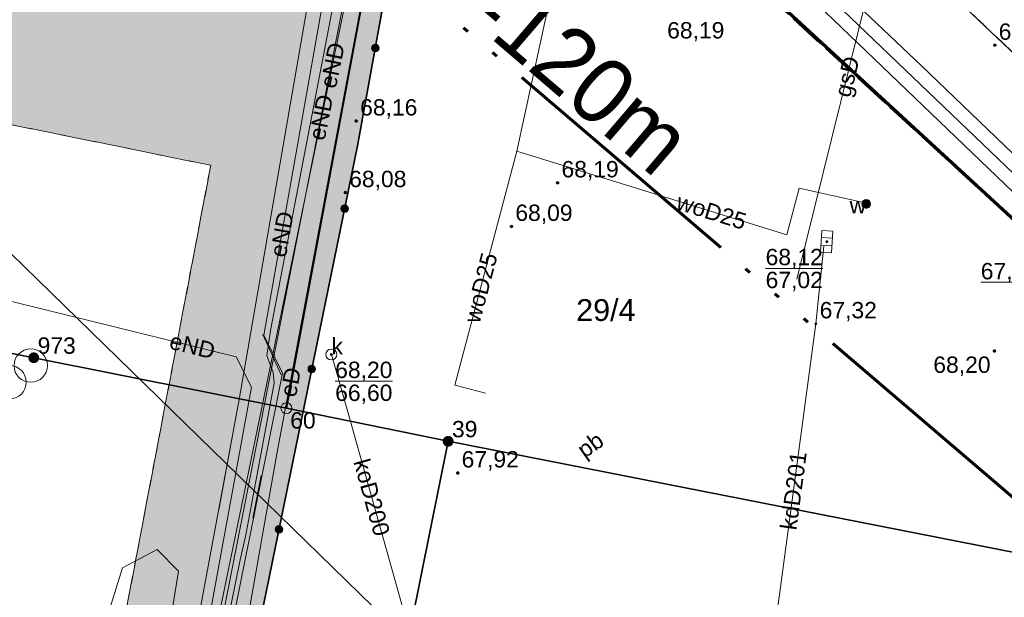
# Model space of a CAD drawing. Header units: millimetres. Extents: x 6501010 to 6502959, y 5884302 to 5886510.
# Tile 16 of 43: x 6502161 to 6502206, y 5885357 to 5885383. Entities that reach past the tile are written whole.
import ezdxf
from ezdxf.enums import TextEntityAlignment as Align

# ---------------------------------------------------------------- set-up
doc = ezdxf.new("R2010")
doc.units = ezdxf.units.MM
for name, pattern in [('ACAD_ISO02W100', [15, 12, -3]), ('ACAD_ISO06W100', [37.5, 24, -3, 0.5, -3, 0.5, -3, 0.5, -3]), ('BUUT04', [200000, 0, -100000, 0, -100000]), ('EGBO02', [5, 1.5, -1, 1.5, -1]), ('EGBU01', [2, 0.5, -0.5, 0.5, -0.5]), ('OTKJ_A05', [2, 1.5, -0.5]), ('OTKU_A05', [2, 1.5, -0.5]), ('OTSP_A05', [1.5, 1, -0.5]), ('OTZT_A05', [1.5, 1, -0.5])]:
    doc.linetypes.add(name, pattern=pattern)
for name, color, linetype, lineweight in [('!!!_elektryczne', 12, 'Continuous', 18), ('!A_granica opracowania', 12, 'Continuous', 40), ('Działki', 9, 'Continuous', 0), ('isa_V10520003E16E075_TUsr', 9, 'Continuous', 25), ('isa_V10520003E16E075_TUsr_19165818BF56C1D4', 9, 'OTKJ_A05', 25), ('Komunikacja (obszary)', 9, 'Continuous', 0), ('Obręby', 9, 'Continuous', 0), ('Ogrodzenia', 9, 'Continuous', 0), ('Pikiety', 9, 'Continuous', 0), ('Przewody ciepłownicze', 9, 'Continuous', 0), ('Przewody elektroenergetyczne', 9, 'Continuous', 0), ('Przewody gazowe', 9, 'Continuous', 0), ('Przewody kanalizacyjne', 9, 'Continuous', 0), ('Przewody wodociągowe', 9, 'Continuous', 0), ('Punkty graniczne', 9, 'Continuous', 0), ('Punkty graniczne - numery', 9, 'Continuous', 0), ('Punkty o określonej wysokości', 9, 'Continuous', 0), ('Sport i rekreacja (obszary)', 9, 'Continuous', 0), ('Urządzenia towarzyszące (linie)', 9, 'Continuous', 0), ('Urządzenia związane z siecią (punkty)', 9, 'Continuous', 0), ('Użytki gruntowe', 9, 'Continuous', 0), ('Zagospodarowanie terenu (obszary)', 9, 'Continuous', 0)]:
    doc.layers.add(name, color=color, linetype=linetype, lineweight=lineweight)
doc.styles.add('DOMYSLNA_CZCIONKA', font='arial.ttf')
doc.styles.add('GENERATED_STYLE_1', font='txt')

# ---------------------------------------------------------------- blocks, each defined once
blk = doc.blocks.new('OTRS_P05')
at = {"layer": 'isa_V10520003E16E075_TUsr', "true_color": 0x0a0909, "transparency": 33554687}
h = blk.add_hatch(color=18, dxfattribs=at)
h.dxf.hatch_style = 1
h.paths.add_polyline_path([(0.09, 0, 1), (-0.09, 0, 1)])
at = {"layer": 'isa_V10520003E16E075_TUsr', "color": 18, "true_color": 0x0a0909}
blk.add_lwpolyline([(0.09, 0, 1), (-0.09, 0, 1)], format="xyb", close=True, dxfattribs=at)
at = {"layer": 'isa_V10520003E16E075_TUsr_19165818BF56C1D4', "color": 18, "true_color": 0x0a0909}
blk.add_circle((0, 0), 0.09, dxfattribs=at)
blk = doc.blocks.new('BUBS05')
at = {"color": 18, "linetype": 'Continuous', "lineweight": 18, "true_color": 0x0a0909}
for centre in [(-3.8, 0.75), (0, 0.75), (3.8, 0.75), (-1.9, -0.75), (1.9, -0.75)]:
    blk.add_circle(centre, 1.5, dxfattribs=at)
blk = doc.blocks.new('BUBS05_SYMBOL')
at = {"color": 18, "lineweight": 18, "true_color": 0x0a0909, "xscale": 1.7, "yscale": 1.7, "zscale": 1.7}
blk.add_blockref('BUBS05', (0, 0), dxfattribs=at)
blk = doc.blocks.new('SUWW_P05')
at = {"lineweight": 18}
h = blk.add_hatch(color=5, dxfattribs=at)
h.dxf.hatch_style = 1
h.paths.add_polyline_path([(0.4, 0, 1), (-0.4, 0, 1)])
at = {"color": 5, "lineweight": 18}
blk.add_circle((0, 0), 0.4, dxfattribs=at)
blk = doc.blocks.new('SUKS_P05')
at = {"color": 36, "linetype": 'Continuous', "lineweight": 18, "true_color": 0x803300}
blk.add_circle((0, 0), 0.5, dxfattribs=at)
blk = doc.blocks.new('SUKK_P05')
at = {"color": 9, "linetype": 'Continuous', "lineweight": 18}
for p, q in [((-1, 0.5), (-1, -0.5)), ((1, 0.5), (-1, 0.5)), ((-0.35, 0.5), (-0.35, -0.5)), ((0.35, 0.5), (0.35, -0.5)), ((1, -0.5), (1, 0.5)), ((-1, -0.5), (1, -0.5))]:
    blk.add_line(p, q, dxfattribs=at)
blk = doc.blocks.new('SUPS01_05')
at = {"lineweight": 18}
h = blk.add_hatch(color=9, dxfattribs=at)
h.dxf.hatch_style = 1
h.paths.add_polyline_path([(-0.09, 0, 1), (0.09, 0, 1)])
at = {"color": 9, "lineweight": 18}
blk.add_circle((0, 0), 0.09, dxfattribs=at)
blk = doc.blocks.new('OTOO_L05')
at = {"linetype": 'BUUT04', "lineweight": 18, "true_color": 0x000000}
h = blk.add_hatch(color=18, dxfattribs=at)
h.dxf.hatch_style = 1
h.paths.add_polyline_path([(-0.58, 0, 1), (0.58, 0, 1)])
at = {"color": 18, "true_color": 0x0a0909}
blk.add_circle((0, 0), 0.58, dxfattribs=at)
blk = doc.blocks.new('EGPG_PNS05')
at = {"linetype": 'ACAD_ISO02W100', "lineweight": 50, "true_color": 0xffffff}
h = blk.add_hatch(color=7, dxfattribs=at)
h.dxf.hatch_style = 1
h.paths.add_polyline_path([(-0.5, 0, 1), (0.5, 0, 1)])
at = {"linetype": 'ACAD_ISO02W100', "lineweight": 50, "true_color": 0x000000}
h = blk.add_hatch(color=18, dxfattribs=at)
h.dxf.hatch_style = 1
h.paths.add_polyline_path([(-0.09, 0, 1), (0.09, 0, 1)])
blk = doc.blocks.new('EGPG_PS05')
at = {"color": 18, "linetype": 'Continuous', "lineweight": 18, "true_color": 0x000000}
blk.add_circle((0, 0), 0.5, dxfattribs=at)

msp = doc.modelspace()

# ---------------------------------------------------------------- hatches: boundary and pattern name
at = {"layer": 'Zagospodarowanie terenu (obszary)'}
h = msp.add_hatch(dxfattribs=at)
h.set_pattern_fill('OTZT', color=256, scale=0.2, style=0, pattern_type=0)
h.set_pattern_definition([(90, (6502125.917, 5885328.0744), (-2, 1e-16), [0.3, -1.7]), (90, (6502126.117, 5885328.0744), (-2, 1e-16), [0.3, -1.7]), (90, (6502126.917, 5885326.9244), (-2, 1e-16), [0.3, -1.7]), (90, (6502127.117, 5885326.9244), (-2, 1e-16), [0.3, -1.7])])
h.paths.add_polyline_path([(6502133.167, 5885332.502), (6502133.044, 5885329.899), (6502133.087, 5885329.89), (6502147.109, 5885326.924), (6502150.661, 5885344.937), (6502154.867, 5885344.122), (6502155.07, 5885344.082), (6502157.851, 5885343.543), (6502166.594, 5885341.848), (6502169.629, 5885342.692), (6502171.564, 5885352.159), (6502176.756, 5885377.564), (6502178.856, 5885388.964), (6502178.918, 5885389.467), (6502180.41, 5885396.68), (6502163.5, 5885413.72), (6502142.19, 5885417.33), (6502141.56, 5885417.416), (6502138.179, 5885400.705), (6502132.697, 5885373.685), (6502125.817, 5885341.046), (6502130.608, 5885340.068), (6502130.777, 5885340.891), (6502135.753, 5885339.876), (6502134.205, 5885332.29)], flags=0)
h.paths.add_polyline_path([(6502154.351, 5885379.87), (6502170.037, 5885376.675), (6502165.773, 5885354.225), (6502149.222, 5885358.147)], flags=0)

# ---------------------------------------------------------------- linework, layer by layer
at = {"layer": '!!!_elektryczne', "color": 6, "linetype": 'ACAD_ISO06W100', "lineweight": 60, "ltscale": 0.5, "flags": 128}
msp.add_lwpolyline([(6502141.54, 5885417.271), (6502215.734, 5885353.783), (6502217.275, 5885350.379), (6502214.38, 5885335.861), (6502218.41, 5885334.169)], dxfattribs=at)
at = {"layer": '!A_granica opracowania', "lineweight": 70, "flags": 128}
msp.add_lwpolyline([(6502135.64, 5885439.81), (6502156.38, 5885420.69), (6502179.76, 5885399.13), (6502243.42, 5885340.46), (6502270.88, 5885317.06), (6502239.07, 5885168.58), (6502207.7, 5885174.93), (6502176.42, 5885181.26), (6502145.37, 5885187.54), (6502088.97, 5885198.96), (6502114.4, 5885324.63), (6502121.68, 5885360.58), (6502124.66, 5885375.29), (6502122.226, 5885375.8), (6502135.64, 5885439.81)], dxfattribs=at)
at = {"layer": 'Działki', "color": 9, "linetype": 'Continuous', "lineweight": 25, "flags": 128}
for points in [[(6502156.38, 5885420.69), (6502146.34, 5885370.96), (6502161.93, 5885367.85), (6502173.5, 5885365.54), (6502179.76, 5885399.13), (6502156.38, 5885420.69)], [(6502182.18, 5885412.1), (6502181.08, 5885406.17), (6502237.46, 5885352.79), (6502245.75, 5885351.28), (6502182.18, 5885412.1)], [(6502181.08, 5885406.17), (6502179.76, 5885399.13), (6502227.84, 5885354.82), (6502237.46, 5885352.79), (6502181.08, 5885406.17)], [(6502179.76, 5885399.13), (6502173.5, 5885365.54), (6502180.91, 5885364.02), (6502213.29, 5885357.66), (6502227.84, 5885354.82), (6502179.76, 5885399.13)]]:
    msp.add_lwpolyline(points, close=True, dxfattribs=at)
at = {"layer": 'Działki', "linetype": 'Continuous', "lineweight": 25, "flags": 128}
for points in [[(6502092.52, 5885216.53), (6502088.97, 5885198.96), (6502126.22, 5885191.42), (6502145.37, 5885187.54), (6502180.91, 5885364.02), (6502173.5, 5885365.54), (6502161.93, 5885367.85), (6502146.34, 5885370.96), (6502124.66, 5885375.29), (6502121.68, 5885360.58), (6502118.04, 5885342.62), (6502114.4, 5885324.63), (6502107.11, 5885288.6), (6502105.919, 5885282.72), (6502099.81, 5885252.56), (6502092.52, 5885216.53)], [(6502180.91, 5885364.02), (6502145.37, 5885187.54), (6502174.26, 5885181.7), (6502176.42, 5885181.26), (6502213.29, 5885357.66), (6502180.91, 5885364.02)]]:
    msp.add_lwpolyline(points, close=True, dxfattribs=at)
at = {"layer": 'Komunikacja (obszary)', "linetype": 'OTKJ_A05', "lineweight": 18, "flags": 128}
msp.add_lwpolyline([(6502195.771, 5885394.079), (6502194.117, 5885385.765), (6502225.044, 5885357.397), (6502229.34, 5885359.54), (6502229.613, 5885359.631), (6502230.463, 5885359.914), (6502231.174, 5885360.159), (6502231.206, 5885360.162), (6502231.32, 5885360.2), (6502233.01, 5885360.47), (6502237.9, 5885359.36), (6502233.72, 5885363.36), (6502219.72, 5885376.603), (6502217.52, 5885378.68), (6502215.07, 5885380.95), (6502211.212, 5885384.642), (6502210.89, 5885384.946), (6502205.246, 5885390.279), (6502200.546, 5885394.745), (6502196.612, 5885398.442), (6502196.163, 5885396.009), (6502195.771, 5885394.079)], close=True, dxfattribs=at)
at = {"layer": 'Komunikacja (obszary)', "linetype": 'OTKU_A05', "lineweight": 18, "flags": 128}
msp.add_lwpolyline([(6502204.663, 5885344.627), (6502207.69, 5885344.7), (6502207.739, 5885344.893), (6502207.777, 5885345.041), (6502207.849, 5885345.319), (6502207.921, 5885345.602), (6502208.03, 5885346.025), (6502208.113, 5885346.352), (6502208.216, 5885346.754), (6502208.3, 5885347.08), (6502208.781, 5885347.457), (6502209.099, 5885347.707), (6502209.375, 5885347.923), (6502209.679, 5885348.162), (6502209.973, 5885348.393), (6502210.336, 5885348.678), (6502210.611, 5885348.893), (6502210.993, 5885349.193), (6502211.381, 5885349.497), (6502212.092, 5885350.055), (6502213.913, 5885351.484), (6502215.17, 5885352.47), (6502225.044, 5885357.397), (6502194.12, 5885385.77), (6502178.86, 5885388.96), (6502176.756, 5885377.564), (6502171.564, 5885352.159), (6502174.78, 5885352.09), (6502180.73, 5885350.68), (6502186.529, 5885349.76), (6502186.72, 5885350.73), (6502205.16, 5885347.02), (6502204.663, 5885344.627)], close=True, dxfattribs=at)
at = {"layer": 'Obręby', "linetype": 'EGBO02', "lineweight": 35, "flags": 128}
for points in [[(6502048.3, 5885975.31), (6502042.71, 5885972.32), (6502037.9, 5885969.74), (6502025.07, 5885962.91), (6502022.81, 5885961.63), (6502018.11, 5885959.13), (6501983.57, 5885940.7), (6501982.25, 5885939.99), (6501944.39, 5885913.2), (6501934.97, 5885905.58), (6501930.93, 5885902.32), (6501922.33, 5885893.41), (6501921.17, 5885892.21), (6501911.76, 5885882.47), (6501893.56, 5885857.42), (6501883.67, 5885843.8), (6501869, 5885823.61), (6501863.08, 5885815.46), (6501845.29, 5885790.96), (6501845.46, 5885780.88), (6501836.9, 5885774.23), (6501817.75, 5885759.34), (6501815.33, 5885756.26), (6501807.06, 5885756.87), (6501814.44, 5885750.3), (6501818.88, 5885746.18), (6501823.15, 5885742.19), (6501846.74, 5885720.11), (6501854.72, 5885712.74), (6501877.84, 5885691.38), (6501900.99, 5885670.04), (6501914.66, 5885657.4), (6501922.32, 5885650.32), (6501952.13, 5885622.8), (6501955.24, 5885619.93), (6501959.54, 5885615.96), (6501961.2, 5885625.19), (6501967.7, 5885618.91), (6501966.02, 5885609.79), (6501963.96, 5885598.61), (6501967.89, 5885600.97), (6501973.13, 5885601.17), (6501977.74, 5885598.67), (6501999.71, 5885577.86), (6502019.22, 5885559.39), (6502029.25, 5885549.9), (6502054.71, 5885525.8), (6502082.78, 5885499.23), (6502110.82, 5885472.68), (6502137.27, 5885447.64), (6502157.87, 5885428.14), (6502181.08, 5885406.17), (6502237.46, 5885352.79), (6502244.62, 5885346.01), (6502272.11, 5885322.85), (6502302.42, 5885297.31), (6502335.09, 5885272.09), (6502349.93, 5885260.64), (6502365.75, 5885248.43), (6502366.61, 5885252.86), (6502367.65, 5885267.77), (6502370.27, 5885281.19), (6502371.76, 5885288.88), (6502372.26, 5885291.41), (6502378.22, 5885322.01), (6502440.17, 5885410.97), (6502443.76, 5885416.11), (6502445.75, 5885418.96), (6502449.29, 5885424.05), (6502453.51, 5885445.2), (6502460.28, 5885479.15), (6502464.42, 5885499.86), (6502467.55, 5885515.55), (6502468.55, 5885520.57), (6502471.034, 5885533.02), (6502473.45, 5885545.12), (6502475.2, 5885553.9), (6502476.2, 5885558.87), (6502479.34, 5885574.6), (6502483.44, 5885595.61), (6502485.73, 5885606.65), (6502490.37, 5885629.91), (6502493.51, 5885645.62), (6502499.77, 5885677), (6502449.27, 5885686.77), (6502445.42, 5885687.88), (6502421.88, 5885694.69), (6502417.76, 5885691.14), (6502398.65, 5885673.77), (6502396.59, 5885674.3), (6502342.54, 5885688.2), (6502338.2, 5885689.32), (6502338.15, 5885688.04), (6502338.14, 5885687.79), (6502331.21, 5885680.52), (6502308.76, 5885696.29), (6502308.08, 5885696.78), (6502307.49, 5885697.19), (6502279.77, 5885716.66), (6502276.24, 5885721.62), (6502297.53, 5885790.62), (6502293.72, 5885792.23), (6502288.24, 5885794.29), (6502283.08, 5885796.23), (6502268.99, 5885802.68), (6502255.45, 5885809.82), (6502246.59, 5885814.79), (6502242.36, 5885817.44), (6502238.05, 5885820.15), (6502234.09, 5885823.17), (6502214.12, 5885838.36), (6502206.09, 5885844.2), (6502201.95, 5885847.54), (6502199.15, 5885846.99), (6502193.96, 5885845.98), (6502182.08, 5885843.66), (6502173.86, 5885842.06), (6502171.21, 5885844.5), (6502155.01, 5885859.46), (6502153.57, 5885860.79), (6502150.64, 5885863.5), (6502149.19, 5885886.42), (6502148.87, 5885891.44), (6502142.95, 5885896.36), (6502115.19, 5885919.4), (6502098.37, 5885933.36), (6502095.02, 5885936.15), (6502082.72, 5885946.35), (6502056.86, 5885968.01), (6502048.3, 5885975.31)], [(6501961.2, 5885625.19), (6501959.54, 5885615.96), (6501955.24, 5885619.93), (6501952.13, 5885622.8), (6501953.85, 5885613.27), (6501949.1, 5885590.48), (6501944.96, 5885570.65), (6501941.69, 5885554.99), (6501937.56, 5885535.15), (6501935.11, 5885523.41), (6501932.8, 5885512.35), (6501928.55, 5885488.69), (6501926.42, 5885476.83), (6501924.83, 5885467.99), (6501922.53, 5885455.2), (6501922, 5885452.24), (6501918.28, 5885431.5), (6501914.02, 5885407.8), (6501909.91, 5885384.9), (6501906.32, 5885364.93), (6501905.79, 5885361.98), (6501904.02, 5885352.14), (6501903.49, 5885349.19), (6501899.91, 5885329.23), (6501895.81, 5885306.38), (6501891.55, 5885282.67), (6501887.84, 5885261.96), (6501887.31, 5885259.01), (6501885.54, 5885249.18), (6501885.01, 5885246.23), (6501881.47, 5885226.55), (6501877.41, 5885203.91), (6501872.26, 5885175.25), (6501870.29, 5885164.29), (6501876.28, 5885159.51), (6501864.89, 5885096.81), (6501863.37, 5885088.46), (6501859.13, 5885065.15), (6501851.01, 5885020.5), (6501858.47, 5885019.14), (6501859.77, 5885018.9), (6501865.95, 5885017.77), (6501870.41, 5885016.97), (6501895.23, 5885012.45), (6501912.27, 5885009.34), (6501919.97, 5885007.94), (6501931.97, 5885005.91), (6501955.79, 5885001.77), (6501957.2, 5885001.52), (6501982.39, 5884997.13), (6502003.15, 5884993.52), (6502007.92, 5884992.69), (6502045.88, 5884986.08), (6502058.82, 5884983.83), (6502083.3, 5884979.36), (6502102.71, 5884975.82), (6502130.25, 5884970.87), (6502132.37, 5884970.41), (6502162.37, 5884964.94), (6502169.54, 5884963.63), (6502194.23, 5884959.25), (6502198.07, 5884958.58), (6502203, 5884957.71), (6502223.05, 5884954.16), (6502230.12, 5884952.91), (6502266.26, 5884946.52), (6502281.55, 5884943.78), (6502283.74, 5884943.4), (6502297.4, 5884941.04), (6502305.91, 5884939.57), (6502329.24, 5884935.51), (6502353.45, 5884931.33), (6502386.59, 5884925.57), (6502393.69, 5884924.34), (6502397.19, 5884923.73), (6502455.86, 5884913.29), (6502482.4, 5884908.54), (6502508.96, 5884903.8), (6502510.35, 5884910.67), (6502518.32, 5884949.88), (6502522.01, 5884968.01), (6502523.8, 5884976.83), (6502524.94, 5884982.46), (6502526.05, 5884987.96), (6502527.17, 5884993.48), (6502527.77, 5884996.4), (6502529.58, 5885005.3), (6502530.12, 5885007.97), (6502532.35, 5885018.92), (6502532.79, 5885021.1), (6502538.33, 5885048.34), (6502539.47, 5885053.99), (6502539.82, 5885055.7), (6502541.22, 5885062.57), (6502550.08, 5885106.24), (6502546.2, 5885109.23), (6502534.65, 5885118.15), (6502524.37, 5885126.1), (6502504.89, 5885141.12), (6502502.61, 5885142.95), (6502500.13, 5885144.82), (6502494.21, 5885149.37), (6502491.84, 5885151.2), (6502488.35, 5885153.9), (6502479.61, 5885160.64), (6502468.95, 5885168.86), (6502460.81, 5885175.14), (6502452.5, 5885181.55), (6502448.56, 5885184.59), (6502447.16, 5885185.67), (6502431.72, 5885197.57), (6502407.78, 5885216.02), (6502386.58, 5885232.37), (6502365.75, 5885248.43), (6502349.93, 5885260.64), (6502335.09, 5885272.09), (6502302.42, 5885297.31), (6502272.11, 5885322.85), (6502244.62, 5885346.01), (6502237.46, 5885352.79), (6502181.08, 5885406.17), (6502157.87, 5885428.14), (6502137.27, 5885447.64), (6502110.82, 5885472.68), (6502082.78, 5885499.23), (6502054.71, 5885525.8), (6502029.25, 5885549.9), (6502019.22, 5885559.39), (6501999.71, 5885577.86), (6501977.74, 5885598.67), (6501973.13, 5885601.17), (6501967.89, 5885600.97), (6501963.96, 5885598.61), (6501966.02, 5885609.79), (6501967.7, 5885618.91), (6501961.2, 5885625.19)]]:
    msp.add_lwpolyline(points, close=True, dxfattribs=at)
at = {"layer": 'Ogrodzenia', "linetype": 'Continuous', "lineweight": 35, "flags": 128}
msp.add_lwpolyline([(6502173.22, 5885343.424), (6502172.796, 5885341.899), (6502169.629, 5885342.692), (6502176.756, 5885377.564), (6502178.918, 5885389.467)], dxfattribs=at)
at = {"layer": 'Przewody ciepłownicze', "linetype": 'Continuous', "lineweight": 18, "flags": 128}
msp.add_lwpolyline([(6502285.01, 5885308.16), (6502267.86, 5885321.88), (6502265.66, 5885319.12), (6502263.26, 5885320.99), (6502265.27, 5885323.65), (6502241.16, 5885345.54), (6502240.72, 5885346.01), (6502234.98, 5885351.01), (6502226.13, 5885358.42), (6502212.58, 5885370.62), (6502210.21, 5885368.18), (6502207.93, 5885370.29), (6502210.36, 5885372.89), (6502193.31, 5885389.24), (6502191.32, 5885391.15), (6502172.29, 5885409.56), (6502169.85, 5885407.08), (6502167.43, 5885409.36), (6502169.93, 5885412.06), (6502161.27, 5885420.46), (6502147.98, 5885433.31), (6502147.25, 5885434.21)], dxfattribs=at)
at = {"layer": 'Przewody elektroenergetyczne', "linetype": 'Continuous', "lineweight": 18, "flags": 128}
for points in [[(6502104.49, 5885443.77), (6502108.62, 5885465.43), (6502109.28, 5885465.5), (6502136.11, 5885440.32), (6502139.06, 5885437.61), (6502148.54, 5885428.72), (6502150.92, 5885427.76), (6502152.94, 5885425.89), (6502154.43, 5885423.3), (6502166.67, 5885412.22), (6502165.19, 5885409.43), (6502176.79, 5885397.45), (6502171.34, 5885365.94), (6502169.16, 5885354.19), (6502175.2, 5885352.1), (6502180.94, 5885350.89), (6502179.39, 5885343.86), (6502179.23, 5885344.4)], [(6502180.36, 5885350.18), (6502179.96, 5885350.45), (6502169.83, 5885353.19), (6502177.26, 5885389.3), (6502178.81, 5885396.82), (6502182.65, 5885406.91), (6502175.35, 5885412.23)], [(6502176.43, 5885402.27), (6502178.73, 5885403.89), (6502181.39, 5885410.99), (6502181.17, 5885409.85), (6502170.47, 5885355.4), (6502169.78, 5885354.31), (6502169.31, 5885353.58), (6502168.6, 5885353.72), (6502168.03, 5885354.76), (6502168.56, 5885358.07), (6502167.58, 5885359.06), (6502165.99, 5885358.22), (6502163.53, 5885350.32)], [(6502177.4, 5885396.78), (6502172.47, 5885368.89), (6502173.32, 5885367.14), (6502170.08, 5885350.96)], [(6502178.82, 5885394.16), (6502173.07, 5885363.44), (6502171.12, 5885352.46), (6502173.81, 5885351.99), (6502177.69, 5885350.56), (6502180.62, 5885349.06), (6502186.173, 5885347.948)], [(6502176.92, 5885390.7), (6502172.77, 5885369.1), (6502172.6, 5885367.96), (6502172.9, 5885367.18), (6502172.94, 5885366.69), (6502171.64, 5885359.73), (6502171.39, 5885358.58), (6502170.37, 5885353.62), (6502169.93, 5885352.08), (6502170.14, 5885351.91), (6502171.14, 5885351.66), (6502175.62, 5885350.66), (6502179.68, 5885349.36), (6502180.05, 5885349.13), (6502179.21, 5885344.88), (6502179.23, 5885344.4)], [(6502169.78, 5885354.31), (6502169.67, 5885354.31), (6502171.9, 5885366.5), (6502171.2, 5885367.9), (6502153.36, 5885372.29)]]:
    msp.add_lwpolyline(points, dxfattribs=at)
at = {"layer": 'Przewody gazowe', "linetype": 'Continuous', "lineweight": 18, "flags": 128}
msp.add_lwpolyline([(6502196.88, 5885371.46), (6502200.88, 5885387.63), (6502201.24, 5885388.03), (6502202.82, 5885389.76), (6502202.98, 5885389.94), (6502203.49, 5885390.5)], dxfattribs=at)
at = {"layer": 'Przewody kanalizacyjne', "linetype": 'Continuous', "lineweight": 18, "flags": 128}
for points in [[(6502112.69, 5885385.67), (6502112.78, 5885385.65), (6502131.26, 5885381.6), (6502155.08, 5885377.71), (6502157.17, 5885376.23), (6502179.32, 5885354.63), (6502234.54, 5885347.92), (6502234.683, 5885348.015), (6502255, 5885361.48)], [(6502195.19, 5885350.28), (6502197.75, 5885369.41), (6502198.11, 5885372.97)], [(6502179.32, 5885354.63), (6502176.26, 5885365.58), (6502175.56, 5885368)]]:
    msp.add_lwpolyline(points, dxfattribs=at)
at = {"layer": 'Przewody wodociągowe', "linetype": 'Continuous', "lineweight": 18, "flags": 128}
for points in [[(6502201.76, 5885414.22), (6502186.37, 5885399.14), (6502185.98, 5885398.89), (6502185.72, 5885398.51), (6502184.78, 5885397.59), (6502187.22, 5885391.92), (6502184.06, 5885377.32)], [(6502184.06, 5885377.32), (6502181.22, 5885366.6), (6502182.62, 5885366.22)], [(6502200.07, 5885374.93), (6502196.99, 5885375.62), (6502196.42, 5885373.48), (6502184.06, 5885377.32)]]:
    msp.add_lwpolyline(points, dxfattribs=at)
at = {"layer": 'Punkty graniczne - numery'}
for p in [(6502161.93, 5885367.85), (6502173.5, 5885365.54), (6502180.91, 5885364.02)]:
    msp.add_point(p, dxfattribs=at)
at = {"layer": 'Punkty o określonej wysokości', "linetype": 'Continuous', "lineweight": 0, "flags": 128}
for points in [[(6502195.45, 5885371.943), (6502198.072, 5885371.943)], [(6502205.305, 5885371.32), (6502207.927, 5885371.32), (6502207.927, 5885370.288)], [(6502175.736, 5885366.77), (6502178.358, 5885366.77)]]:
    msp.add_lwpolyline(points, dxfattribs=at)
at = {"layer": 'Sport i rekreacja (obszary)', "linetype": 'OTSP_A05', "lineweight": 18, "flags": 128}
msp.add_lwpolyline([(6502154.351, 5885379.87), (6502149.222, 5885358.147), (6502165.773, 5885354.225), (6502170.037, 5885376.675), (6502154.351, 5885379.87)], close=True, dxfattribs=at)
at = {"layer": 'Urządzenia towarzyszące (linie)', "linetype": 'Continuous', "lineweight": 18, "flags": 128}
for points in [[(6502098.38, 5885482.93), (6502116.22, 5885465.5), (6502125.09, 5885456.88), (6502123.37, 5885455), (6502124.42, 5885453.93), (6502125.86, 5885455.33), (6502147.24, 5885435.01), (6502149.42, 5885432.83), (6502170.87, 5885412.18), (6502168.33, 5885409.49), (6502169.77, 5885408.05), (6502172.18, 5885410.59), (6502193.79, 5885389.59), (6502202.59, 5885381.24), (6502211.32, 5885372.84), (6502208.92, 5885370.26), (6502210.2, 5885369.14), (6502212.42, 5885371.49), (6502223.09, 5885361.78), (6502234.95, 5885351.7)], [(6502147.53, 5885432.79), (6502160.72, 5885420.03), (6502168.99, 5885411.96), (6502166.52, 5885409.23), (6502169.93, 5885406.11), (6502172.4, 5885408.54), (6502188.84, 5885392.7), (6502209.4, 5885372.94), (6502206.94, 5885370.31), (6502210.22, 5885367.23), (6502212.74, 5885369.74), (6502229.17, 5885355.05), (6502234.95, 5885350.31)], [(6502171.64, 5885359.73), (6502172.94, 5885366.69), (6502172.9, 5885367.18), (6502172.6, 5885367.96), (6502172.77, 5885369.1)], [(6502173.26, 5885367.06), (6502172.42, 5885368.92)], [(6502171.2, 5885365.21), (6502170.4, 5885360.88)], [(6502172.35, 5885362.45), (6502171.96, 5885360.49)], [(6502171.99, 5885360.48), (6502172.38, 5885362.44)]]:
    msp.add_lwpolyline(points, dxfattribs=at)
at = {"layer": 'Użytki gruntowe', "linetype": 'EGBU01', "lineweight": 18, "flags": 128}
for points in [[(6501807.06, 5885756.87), (6501814.44, 5885750.3), (6501818.88, 5885746.18), (6501823.15, 5885742.19), (6501846.74, 5885720.11), (6501854.72, 5885712.74), (6501877.84, 5885691.38), (6501900.99, 5885670.04), (6501914.66, 5885657.4), (6501922.32, 5885650.32), (6501952.13, 5885622.8), (6501955.24, 5885619.93), (6501959.54, 5885615.96), (6501961.2, 5885625.19), (6501967.7, 5885618.91), (6501966.02, 5885609.79), (6501963.96, 5885598.61), (6501967.89, 5885600.97), (6501973.13, 5885601.17), (6501977.74, 5885598.67), (6501979.34, 5885597.7), (6501999.92, 5885577.99), (6502012.43, 5885566.29), (6502019.39, 5885559.52), (6502029.31, 5885550.23), (6502029.25, 5885549.9), (6502054.71, 5885525.8), (6502082.78, 5885499.23), (6502110.82, 5885472.68), (6502137.27, 5885447.64), (6502157.87, 5885428.14), (6502181.08, 5885406.17), (6502237.46, 5885352.79), (6502244.62, 5885346.01), (6502272.11, 5885322.85), (6502302.42, 5885297.31), (6502335.09, 5885272.09), (6502349.93, 5885260.64), (6502365.75, 5885248.43), (6502366.61, 5885252.86), (6502367.65, 5885267.77), (6502370.27, 5885281.19), (6502366.53, 5885284.03), (6502321.05, 5885318.59), (6502306.03, 5885330.01), (6502307.23, 5885331.44), (6502296.12, 5885340.64), (6502291.43, 5885344.53), (6502319.35, 5885385.07), (6502333.79, 5885407.89), (6502347.83, 5885433.27), (6502352.33, 5885442.07), (6502361.94, 5885460.86), (6502376.83, 5885497.7), (6502386.23, 5885514.18), (6502386.97, 5885516.27), (6502388.08, 5885519.4), (6502314.77, 5885553.13), (6502341.08, 5885610.3), (6502410.31, 5885598.27), (6502413.86, 5885611.19), (6502358.36, 5885620.49), (6502361.13, 5885635.5), (6502339.05, 5885637.79), (6502331.43, 5885620.42), (6502324.27, 5885621.66), (6502296.59, 5885561.5), (6502242.29, 5885586.48), (6502238.08, 5885582.03), (6502294.17, 5885556.01), (6502264.91, 5885492.61), (6502238.96, 5885499.62), (6502217.54, 5885477.38), (6502224.83, 5885470.53), (6502242.07, 5885488.42), (6502275.61, 5885479.36), (6502337.13, 5885451.05), (6502334.18, 5885445.34), (6502324.92, 5885427.71), (6502313.29, 5885407.62), (6502304.99, 5885395.25), (6502303.43, 5885392.94), (6502289.8, 5885372.59), (6502277.6, 5885355.97), (6502247.58, 5885380.7), (6502229.7, 5885398.01), (6502210.29, 5885416.49), (6502187.3, 5885438.49), (6502183.98, 5885441.66), (6502188.72, 5885446.41), (6502209.4, 5885467.14), (6502195.19, 5885480.57), (6502172.19, 5885502.31), (6502169.18, 5885505.14), (6502167.05, 5885507.17), (6502125.12, 5885546.81), (6502097.84, 5885572.6), (6502069.1, 5885599.76), (6502067, 5885601.75), (6502063.87, 5885604.7), (6502066.81, 5885607.82), (6502043.66, 5885629.27), (6502029.39, 5885642.47), (6502029.32, 5885642.4), (6502013.08, 5885657.53), (6502012.88, 5885657.72), (6502012.95, 5885657.79), (6501980.25, 5885688.2), (6501980.11, 5885688.33), (6501981.43, 5885695.75), (6501985.38, 5885717.88), (6501988.93, 5885737.82), (6502003.38, 5885823.01), (6502017.43, 5885902.92), (6502017.57, 5885903.72), (6502018.44, 5885908.4), (6502020.84, 5885921.43), (6502020.27, 5885921.52), (6502025.07, 5885962.91), (6502022.81, 5885961.63), (6502018.11, 5885959.13), (6502014.54, 5885935.06), (6502010.78, 5885909.73), (6502006.25, 5885878.39), (6502004.32, 5885865.02), (6502003.2, 5885857.24), (6502000.22, 5885837.27), (6502000.09, 5885836.53), (6501999.16, 5885831.21), (6501996.47, 5885815.8), (6501995.31, 5885809.21), (6501993.15, 5885796.95), (6501991.48, 5885787.48), (6501987.88, 5885767.76), (6501987.73, 5885766.97), (6501985.26, 5885753.83), (6501984.51, 5885749.83), (6501979.27, 5885721.95), (6501976.33, 5885706.28), (6501974.06, 5885694.18), (6501970.61, 5885675.71), (6501966.76, 5885655.08), (6501940.54, 5885672.15), (6501919.28, 5885686), (6501915.71, 5885688.32), (6501909.96, 5885693.55), (6501903.93, 5885701.72), (6501909.62, 5885722.84), (6501923.28, 5885773.57), (6501930.34, 5885799.77), (6501927.83, 5885802.09), (6501926.36, 5885800.51), (6501920.02, 5885776.58), (6501901.16, 5885705.47), (6501885.03, 5885727.3), (6501881.97, 5885731.44), (6501872.86, 5885743.77), (6501845.46, 5885780.88), (6501836.9, 5885774.23), (6501817.75, 5885759.34), (6501815.33, 5885756.26), (6501807.06, 5885756.87)], [(6502247.8, 5885166.81), (6502245.96, 5885159.09), (6502209.54, 5885166.61), (6502176.72, 5885122.53), (6502164.67, 5885124.98), (6502132.37, 5884970.41), (6502150.902, 5884967.031), (6502162.37, 5884964.94), (6502169.54, 5884963.63), (6502194.23, 5884959.25), (6502198.07, 5884958.58), (6502203, 5884957.71), (6502223.05, 5884954.16), (6502239.98, 5885023.48), (6502252.33, 5885074.38), (6502265.25, 5885127.76), (6502269.28, 5885144.27), (6502275.21, 5885176.97), (6502277.6, 5885190.58), (6502280.62, 5885206.89), (6502273.94, 5885211.96), (6502289.2, 5885295.53), (6502292.24, 5885299.59), (6502301.34, 5885292.12), (6502315.925, 5885281.242), (6502334.15, 5885267.65), (6502341.971, 5885261.779), (6502348.99, 5885256.51), (6502349.93, 5885260.64), (6502335.09, 5885272.09), (6502302.42, 5885297.31), (6502272.11, 5885322.85), (6502244.62, 5885346.01), (6502237.46, 5885352.79), (6502181.08, 5885406.17), (6502157.87, 5885428.14), (6502137.27, 5885447.64), (6502110.82, 5885472.68), (6502082.78, 5885499.23), (6502054.71, 5885525.8), (6502053.26, 5885517.94), (6502081.3, 5885491.35), (6502109.24, 5885464.85), (6502135.64, 5885439.81), (6502156.38, 5885420.69), (6502179.76, 5885399.13), (6502227.84, 5885354.82), (6502243.42, 5885340.46), (6502262.18, 5885324.12), (6502270.88, 5885317.06), (6502278.63, 5885310.76), (6502247.8, 5885166.81)], [(6502092.52, 5885216.53), (6502088.97, 5885198.96), (6502126.22, 5885191.42), (6502145.37, 5885187.54), (6502174.26, 5885181.7), (6502167.45, 5885144.53), (6502165.53, 5885144.89), (6502162.08, 5885127.01), (6502164.98, 5885126.45), (6502164.67, 5885124.98), (6502176.72, 5885122.53), (6502209.54, 5885166.61), (6502245.96, 5885159.09), (6502247.8, 5885166.81), (6502278.63, 5885310.76), (6502270.88, 5885317.06), (6502262.18, 5885324.12), (6502243.42, 5885340.46), (6502227.84, 5885354.82), (6502179.76, 5885399.13), (6502156.38, 5885420.69), (6502135.64, 5885439.81), (6502109.24, 5885464.85), (6502092.53, 5885381.69), (6502089.57, 5885366.98), (6502121.68, 5885360.58), (6502118.04, 5885342.62), (6502114.4, 5885324.63), (6502107.11, 5885288.6), (6502105.919, 5885282.72), (6502099.81, 5885252.56), (6502092.52, 5885216.53)]]:
    msp.add_lwpolyline(points, close=True, dxfattribs=at)
at = {"layer": 'Zagospodarowanie terenu (obszary)', "linetype": 'OTZT_A05', "lineweight": 18, "flags": 128}
for points in [[(6502133.167, 5885332.502), (6502133.044, 5885329.899), (6502133.087, 5885329.89), (6502147.109, 5885326.924), (6502150.661, 5885344.937), (6502154.867, 5885344.122), (6502155.07, 5885344.082), (6502157.851, 5885343.543), (6502166.594, 5885341.848), (6502169.629, 5885342.692), (6502171.564, 5885352.159), (6502176.756, 5885377.564), (6502178.856, 5885388.964), (6502178.918, 5885389.467), (6502180.41, 5885396.68), (6502163.5, 5885413.72), (6502142.19, 5885417.33), (6502141.56, 5885417.416), (6502138.179, 5885400.705), (6502132.697, 5885373.685), (6502125.817, 5885341.046), (6502130.608, 5885340.068), (6502130.777, 5885340.891), (6502135.753, 5885339.876), (6502134.205, 5885332.29), (6502133.167, 5885332.502)], [(6502154.351, 5885379.87), (6502170.037, 5885376.675), (6502165.773, 5885354.225), (6502149.222, 5885358.147), (6502154.351, 5885379.87)]]:
    msp.add_lwpolyline(points, close=True, dxfattribs=at)

# ---------------------------------------------------------------- block references
at = {"layer": 'Ogrodzenia', "xscale": 0.3, "yscale": 0.3, "zscale": 0.3}
for p, rotation in [((6502177.571, 5885382.05), 79.70532009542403), ((6502176.167, 5885374.683), 78.44918844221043), ((6502174.665, 5885367.335), 78.44918844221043), ((6502173.164, 5885359.987), 78.44918844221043)]:
    msp.add_blockref('OTOO_L05', p, dxfattribs=dict(at, rotation=rotation))
at = {"layer": 'Pikiety', "xscale": 0.5, "yscale": 0.5, "zscale": 0.5}
for p in [(6502205.949, 5885382.174), (6502176.702, 5885378.703), (6502185.924, 5885375.868), (6502176.2, 5885375.42), (6502183.81, 5885373.87), (6502205.93, 5885368.16), (6502181.35, 5885362.568)]:
    msp.add_blockref('OTRS_P05', p, dxfattribs=at)
at = {"layer": 'Punkty graniczne', "xscale": 0.5, "yscale": 0.5, "zscale": 0.5}
for name, p in [('EGPG_PNS05', (6502161.93, 5885367.85)), ('EGPG_PS05', (6502173.5, 5885365.54)), ('EGPG_PNS05', (6502180.91, 5885364.02))]:
    msp.add_blockref(name, p, dxfattribs=at)
at = {"layer": 'Punkty o określonej wysokości', "xscale": 0.5, "yscale": 0.5, "zscale": 0.5}
for p in [(6502198.249, 5885373.171), (6502197.749, 5885369.406), (6502175.559, 5885367.998)]:
    msp.add_blockref('SUPS01_05', p, dxfattribs=at)
at = {"layer": 'Sport i rekreacja (obszary)', "xscale": 0.3, "yscale": 0.3, "zscale": 0.3}
msp.add_blockref('BUBS05_SYMBOL', (6502159.853, 5885367.111), dxfattribs=at)
at = {"layer": 'Urządzenia związane z siecią (punkty)', "xscale": 0.5, "yscale": 0.5, "zscale": 0.5}
for name, p in [('SUWW_P05', (6502200.06, 5885374.9)), ('SUKS_P05', (6502175.56, 5885368))]:
    msp.add_blockref(name, p, dxfattribs=at)
at = {"layer": 'Urządzenia związane z siecią (punkty)', "xscale": 0.5, "yscale": 0.5, "zscale": 0.5, "rotation": 86.42000000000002}
msp.add_blockref('SUKK_P05', (6502198.249, 5885373.171), dxfattribs=at)

# ---------------------------------------------------------------- texts
at = {"layer": '!!!_elektryczne', "color": 6, "linetype": 'ACAD_ISO06W100', "lineweight": 60, "ltscale": 0.2, "insert": (6502180.285, 5885384.637), "char_height": 3, "width": 10, "attachment_point": 7, "rotation": 319.4458, "style": 'GENERATED_STYLE_1'}
msp.add_mtext('\\A1;l=120m', dxfattribs=at)
at = {"layer": 'Działki', "color": 9, "style": 'DOMYSLNA_CZCIONKA'}
msp.add_text('29/4', height=1, dxfattribs=at).set_placement((6502188.133, 5885370.037), align=Align.MIDDLE_CENTER)
at = {"layer": 'Komunikacja (obszary)', "style": 'DOMYSLNA_CZCIONKA'}
msp.add_text('pb', height=0.75, rotation=35.1742, dxfattribs=at).set_placement((6502187.421, 5885363.859), align=Align.MIDDLE_CENTER)
at = {"layer": 'Pikiety', "style": 'DOMYSLNA_CZCIONKA'}
for s, p in [('68,19', (6502192.252, 5885382.863)), ('68,12', (6502207.437, 5885382.801)), ('68,16', (6502178.19, 5885379.33)), ('68,19', (6502187.412, 5885376.495)), ('68,08', (6502177.688, 5885376.047)), ('68,09', (6502185.298, 5885374.497)), ('68,20', (6502204.442, 5885367.533)), ('67,92', (6502182.838, 5885363.195))]:
    msp.add_text(s, height=0.75, dxfattribs=at).set_placement(p, align=Align.MIDDLE_CENTER)
at = {"layer": 'Przewody elektroenergetyczne', "style": 'DOMYSLNA_CZCIONKA'}
for s, rotation, p in [('eND', 78.3731, (6502175.605, 5885381.254)), ('eND', 78.8824, (6502175.082, 5885378.87)), ('eND', 79.9756, (6502173.287, 5885373.512)), ('eND', 346.1755, (6502169.198, 5885368.393)), ('eD', 79.3984, (6502173.687, 5885366.734))]:
    msp.add_text(s, height=0.75, rotation=rotation, dxfattribs=at).set_placement(p, align=Align.MIDDLE_CENTER)
at = {"layer": 'Przewody gazowe', "style": 'DOMYSLNA_CZCIONKA'}
msp.add_text('gsD', height=0.75, rotation=76.1056, dxfattribs=at).set_placement((6502199.175, 5885380.739), align=Align.MIDDLE_CENTER)
at = {"layer": 'Przewody kanalizacyjne', "style": 'DOMYSLNA_CZCIONKA'}
for s, rotation, p in [('kdD201', 82.3779, (6502196.726, 5885361.761)), ('koD200', 285.6131, (6502177.414, 5885361.452))]:
    msp.add_text(s, height=0.75, rotation=rotation, dxfattribs=at).set_placement(p, align=Align.MIDDLE_CENTER)
at = {"layer": 'Przewody wodociągowe', "style": 'DOMYSLNA_CZCIONKA'}
for rotation, p in [(342.741, (6502192.975, 5885374.55)), (75.1618, (6502182.401, 5885371.058))]:
    msp.add_text('woD25', height=0.75, rotation=rotation, dxfattribs=at).set_placement(p, align=Align.MIDDLE_CENTER)
at = {"layer": 'Punkty graniczne - numery', "style": 'DOMYSLNA_CZCIONKA'}
for s, p in [('973', (6502162.981, 5885368.41)), ('60', (6502174.259, 5885364.98)), ('39', (6502181.669, 5885364.58))]:
    msp.add_text(s, height=0.75, dxfattribs=at).set_placement(p, align=Align.MIDDLE_CENTER)
at = {"layer": 'Punkty o określonej wysokości', "style": 'DOMYSLNA_CZCIONKA'}
for s, p in [('68,12', (6502196.761, 5885372.469)), ('67,13', (6502206.616, 5885371.821)), ('67,02', (6502196.761, 5885371.417)), ('67,32', (6502199.237, 5885370.033)), ('68,20', (6502177.047, 5885367.296)), ('66,60', (6502177.047, 5885366.244))]:
    msp.add_text(s, height=0.75, dxfattribs=at).set_placement(p, align=Align.MIDDLE_CENTER)
at = {"layer": 'Urządzenia związane z siecią (punkty)', "style": 'DOMYSLNA_CZCIONKA'}
for s, p in [('w', (6502199.675, 5885374.841)), ('k', (6502175.829, 5885368.382))]:
    msp.add_text(s, height=0.75, dxfattribs=at).set_placement(p, align=Align.MIDDLE_CENTER)

doc.saveas('drawing.dxf')
